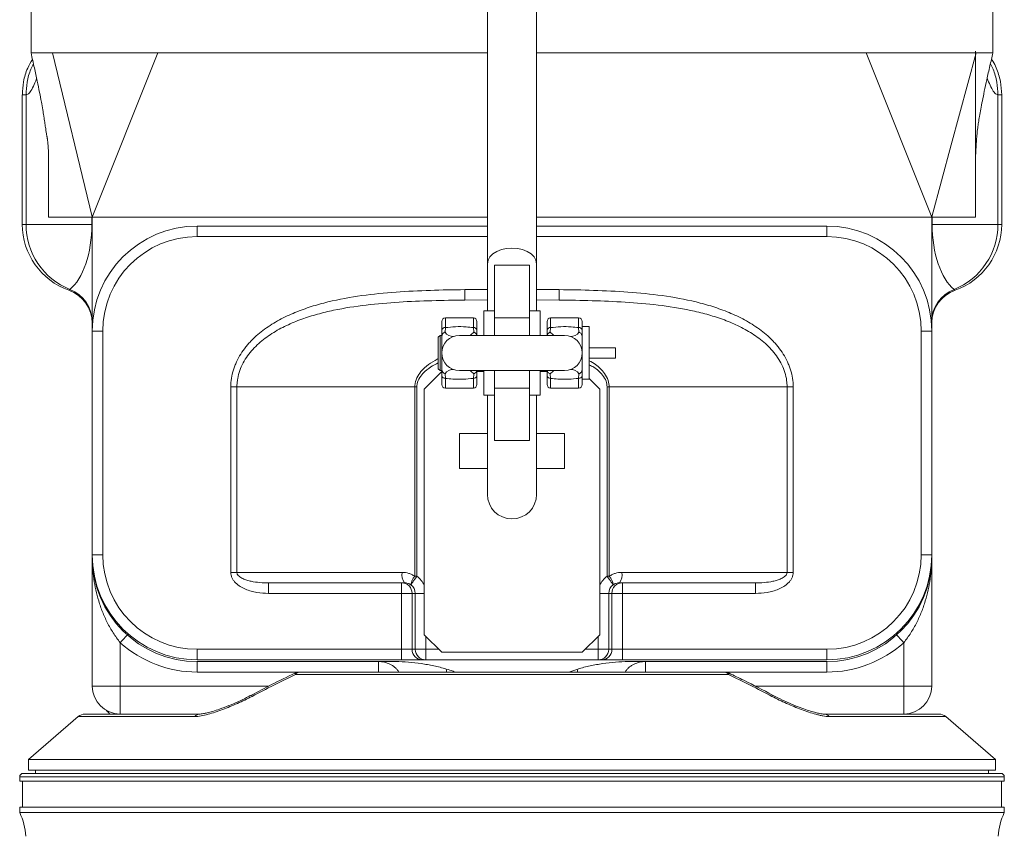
# Model space of a CAD drawing. Header units: millimetres. Extents: x 783 to 2230, y 1359 to 2850.
# Tile 3 of 12: x 1365 to 1648, y 1607 to 1841. Entities that reach past the tile are written whole.
import ezdxf

# ---------------------------------------------------------------- set-up
doc = ezdxf.new("R2010")
doc.units = ezdxf.units.MM

msp = doc.modelspace()

# ---------------------------------------------------------------- linework, layer by layer
at = {"color": 7, "linetype": 'Continuous', "lineweight": 15}
for p, q in [((1499.32, 2195.98), (1499.32, 1771.03)), ((1513.4, 1771.03), (1513.4, 2195.98)), ((1368.45, 1861.59), (1368.45, 1831.5)), ((1644.27, 1831.5), (1644.27, 1861.59)), ((1374.64, 1831.5), (1385.97, 1784.49)), ((1404.78, 1831.5), (1386, 1784.36)), ((1607.94, 1831.5), (1626.72, 1784.36)), ((1365.94, 1819.46), (1365.94, 1782.35)), ((1367.02, 1819.46), (1367.02, 1782.35)), ((1645.7, 1819.46), (1645.7, 1782.35)), ((1646.78, 1782.35), (1646.78, 1819.46)), ((1373.45, 1784.36), (1373.45, 1799.38)), ((1365.94, 1782.35), (1367.02, 1782.35)), ((1367.02, 1782.35), (1385.87, 1782.35)), ((1373.45, 1784.36), (1385.87, 1784.36)), ((1385.87, 1782.35), (1385.87, 1784.36)), ((1386, 1782.35), (1385.87, 1782.35)), ((1386, 1784.36), (1399.52, 1784.36)), ((1386, 1784.36), (1386, 1751.76)), ((1433.89, 1784.36), (1399.52, 1784.36)), ((1416.09, 1781.85), (1416.09, 1778.84)), ((1416.09, 1781.85), (1499.32, 1781.85)), ((1433.89, 1784.36), (1499.32, 1784.36)), ((1513.4, 1784.36), (1578.84, 1784.36)), ((1513.4, 1781.85), (1596.63, 1781.85)), ((1578.84, 1784.36), (1613.21, 1784.36)), ((1596.63, 1778.84), (1596.63, 1781.85)), ((1626.72, 1784.36), (1613.21, 1784.36)), ((1626.72, 1751.76), (1626.72, 1784.36)), ((1626.72, 1782.35), (1626.85, 1782.35)), ((1626.85, 1784.36), (1626.85, 1782.35)), ((1626.85, 1784.36), (1629.19, 1784.36)), ((1626.85, 1782.35), (1645.7, 1782.35)), ((1629.19, 1784.36), (1639.26, 1784.36)), ((1645.7, 1782.35), (1646.78, 1782.35)), ((1499.32, 1778.84), (1416.09, 1778.84)), ((1596.63, 1778.84), (1513.4, 1778.84)), ((1499.32, 1771.03), (1499.32, 1757.54)), ((1501.33, 1770.62), (1511.39, 1770.62)), ((1501.33, 1755.53), (1501.33, 1770.62)), ((1511.39, 1755.53), (1511.39, 1770.62)), ((1513.4, 1757.54), (1513.4, 1771.03)), ((1379.32, 1763.44), (1379.59, 1763.68)), ((1379.32, 1763.44), (1379.32, 1763.44)), ((1492.83, 1763.63), (1499.32, 1763.67)), ((1513.4, 1763.67), (1519.89, 1763.63)), ((1633.13, 1763.68), (1633.39, 1763.45)), ((1633.39, 1763.45), (1633.41, 1763.44)), ((1499.32, 1760.67), (1492.87, 1760.64)), ((1519.86, 1760.64), (1513.4, 1760.67)), ((1501.33, 1757.54), (1498.31, 1757.54)), ((1498.31, 1750.5), (1498.31, 1757.54)), ((1514.41, 1757.54), (1511.39, 1757.54)), ((1514.41, 1757.54), (1514.41, 1750.5)), ((1486.24, 1752.01), (1486.24, 1754.52)), ((1495.29, 1755.53), (1487.25, 1755.53)), ((1487.25, 1755.53), (1487.25, 1752.74)), ((1495.29, 1752.74), (1495.29, 1755.53)), ((1496.3, 1754.52), (1496.3, 1752.01)), ((1501.33, 1755.53), (1511.39, 1755.53)), ((1501.33, 1750.5), (1501.33, 1755.53)), ((1511.39, 1750.5), (1511.39, 1755.53)), ((1516.42, 1752.01), (1516.42, 1754.52)), ((1525.47, 1755.53), (1517.43, 1755.53)), ((1517.43, 1755.53), (1517.43, 1752.74)), ((1525.47, 1752.74), (1525.47, 1755.53)), ((1526.48, 1754.52), (1526.48, 1752.01)), ((1386, 1751.76), (1389.01, 1751.76)), ((1386, 1687.57), (1386, 1751.76)), ((1389.01, 1751.76), (1389.01, 1687.57)), ((1486.24, 1749.97), (1486.24, 1752.01)), ((1487.25, 1752.74), (1487.16, 1751.44)), ((1495.39, 1751.44), (1495.29, 1752.74)), ((1496.3, 1752.01), (1496.3, 1750.5)), ((1516.42, 1750.5), (1516.42, 1752.01)), ((1517.43, 1752.74), (1517.34, 1751.44)), ((1525.57, 1751.44), (1525.47, 1752.74)), ((1528.49, 1753.01), (1526.48, 1753.01)), ((1526.48, 1752.01), (1526.48, 1749.97)), ((1528.49, 1753.01), (1528.49, 1746.98)), ((1623.71, 1751.76), (1626.72, 1751.76)), ((1623.71, 1687.57), (1623.71, 1751.76)), ((1626.72, 1751.76), (1626.72, 1687.57)), ((1485.74, 1750.5), (1485.23, 1749.99)), ((1485.23, 1740.94), (1485.23, 1749.99)), ((1486.24, 1750.5), (1485.74, 1750.5)), ((1485.74, 1750.5), (1485.74, 1740.44)), ((1486.24, 1745.47), (1486.24, 1749.97)), ((1521.45, 1750.5), (1491.27, 1750.5)), ((1526.48, 1745.47), (1526.48, 1749.97)), ((1486.24, 1740.96), (1486.24, 1745.47)), ((1526.48, 1740.96), (1526.48, 1745.47)), ((1528.49, 1746.98), (1528.49, 1745.47)), ((1528.49, 1746.98), (1536.04, 1746.98)), ((1528.49, 1745.47), (1528.49, 1743.96)), ((1536.04, 1743.96), (1536.04, 1746.98)), ((1528.49, 1743.96), (1536.04, 1743.96)), ((1528.49, 1743.96), (1528.49, 1737.92)), ((1486.24, 1740.14), (1481.21, 1735.11)), ((1485.23, 1740.94), (1485.74, 1740.44)), ((1485.74, 1740.44), (1486.24, 1740.44)), ((1486.24, 1738.92), (1486.24, 1740.96)), ((1487.16, 1739.5), (1487.25, 1738.19)), ((1491.27, 1740.44), (1521.45, 1740.44)), ((1495.29, 1738.19), (1495.39, 1739.5)), ((1496.3, 1740.44), (1496.3, 1738.92)), ((1496.3, 1740.14), (1498.31, 1740.14)), ((1498.31, 1733.39), (1498.31, 1740.44)), ((1501.33, 1735.41), (1501.33, 1740.44)), ((1511.39, 1735.41), (1511.39, 1740.44)), ((1514.41, 1740.44), (1514.41, 1733.39)), ((1514.41, 1740.14), (1516.42, 1740.14)), ((1516.42, 1738.92), (1516.42, 1740.44)), ((1517.34, 1739.5), (1517.43, 1738.19)), ((1525.47, 1738.19), (1525.57, 1739.5)), ((1526.48, 1740.96), (1526.48, 1738.92)), ((1486.24, 1736.41), (1486.24, 1738.92)), ((1487.25, 1738.19), (1487.25, 1735.41)), ((1495.29, 1735.41), (1495.29, 1738.19)), ((1496.3, 1738.92), (1496.3, 1736.41)), ((1516.42, 1736.41), (1516.42, 1738.92)), ((1517.43, 1738.19), (1517.43, 1735.41)), ((1525.47, 1735.41), (1525.47, 1738.19)), ((1526.48, 1738.92), (1526.48, 1736.41)), ((1526.48, 1737.92), (1528.49, 1737.92)), ((1531.51, 1735.11), (1528.49, 1738.13)), ((1427.49, 1735.71), (1425.73, 1735.71)), ((1425.73, 1682.55), (1425.73, 1735.71)), ((1478.47, 1735.71), (1427.49, 1735.71)), ((1427.49, 1735.71), (1427.49, 1682.55)), ((1479.09, 1735.71), (1478.47, 1735.71)), ((1478.47, 1681.44), (1478.47, 1735.71)), ((1479.09, 1735.71), (1479.09, 1681.44)), ((1481.21, 1664.69), (1481.21, 1735.11)), ((1487.25, 1735.41), (1495.29, 1735.41)), ((1501.33, 1735.41), (1511.39, 1735.41)), ((1501.33, 1720.32), (1501.33, 1735.41)), ((1511.39, 1720.32), (1511.39, 1735.41)), ((1517.43, 1735.41), (1525.47, 1735.41)), ((1531.51, 1735.11), (1531.51, 1664.69)), ((1534.25, 1735.71), (1533.63, 1735.71)), ((1533.63, 1681.44), (1533.63, 1735.71)), ((1585.24, 1735.71), (1534.25, 1735.71)), ((1534.25, 1735.71), (1534.25, 1681.44)), ((1585.24, 1682.55), (1585.24, 1735.71)), ((1585.24, 1735.71), (1586.99, 1735.71)), ((1586.99, 1735.71), (1586.99, 1682.55)), ((1498.31, 1733.39), (1501.33, 1733.39)), ((1499.32, 1733.39), (1499.32, 1704.93)), ((1511.39, 1733.39), (1514.41, 1733.39)), ((1513.4, 1704.93), (1513.4, 1733.39)), ((1491.27, 1712.35), (1491.27, 1722.41)), ((1491.27, 1722.41), (1499.32, 1722.41)), ((1513.4, 1722.41), (1521.45, 1722.41)), ((1521.45, 1722.41), (1521.45, 1712.35)), ((1501.33, 1720.32), (1511.39, 1720.32)), ((1499.32, 1712.35), (1491.27, 1712.35)), ((1521.45, 1712.35), (1513.4, 1712.35)), ((1386, 1687.57), (1389.01, 1687.57)), ((1386, 1687.57), (1386, 1687.06)), ((1386, 1649.95), (1386, 1687.06)), ((1623.71, 1687.57), (1626.72, 1687.57)), ((1626.72, 1687.06), (1626.72, 1687.57)), ((1626.72, 1687.06), (1626.72, 1649.95)), ((1425.73, 1682.55), (1427.49, 1682.55)), ((1427.49, 1682.55), (1474.87, 1682.55)), ((1479.09, 1681.44), (1478.47, 1681.44)), ((1534.25, 1681.44), (1533.63, 1681.44)), ((1537.86, 1682.55), (1585.24, 1682.55)), ((1585.24, 1682.55), (1586.99, 1682.55)), ((1475.57, 1679.54), (1436.57, 1679.54)), ((1436.57, 1679.54), (1436.57, 1676.53)), ((1474.71, 1679.54), (1474.71, 1676.53)), ((1576.16, 1679.54), (1537.16, 1679.54)), ((1538.01, 1676.53), (1538.01, 1679.54)), ((1576.16, 1676.53), (1576.16, 1679.54)), ((1474.71, 1676.53), (1436.57, 1676.53)), ((1477.72, 1676.53), (1474.71, 1676.53)), ((1474.71, 1660.49), (1474.71, 1676.53)), ((1478.63, 1676.53), (1477.72, 1676.53)), ((1477.72, 1676.53), (1477.72, 1660.49)), ((1478.63, 1660.49), (1478.63, 1676.53)), ((1481.21, 1676.53), (1478.63, 1676.53)), ((1534.09, 1676.53), (1531.51, 1676.53)), ((1534.09, 1676.53), (1534.09, 1660.49)), ((1535, 1676.53), (1534.09, 1676.53)), ((1535, 1660.49), (1535, 1676.53)), ((1538.01, 1676.53), (1535, 1676.53)), ((1576.16, 1676.53), (1538.01, 1676.53)), ((1538.01, 1676.53), (1538.01, 1660.49)), ((1481.21, 1664.69), (1486.24, 1659.66)), ((1481.63, 1664.26), (1481.63, 1660.49)), ((1526.48, 1659.66), (1531.51, 1664.69)), ((1531.09, 1660.49), (1531.09, 1664.26)), ((1394.03, 1662.39), (1394.03, 1649.95)), ((1416.09, 1660.49), (1474.71, 1660.49)), ((1416.09, 1657.48), (1416.09, 1660.49)), ((1477.72, 1660.49), (1474.71, 1660.49)), ((1474.71, 1657.48), (1474.71, 1660.49)), ((1477.72, 1660.49), (1478.63, 1660.49)), ((1481.63, 1660.49), (1478.63, 1660.49)), ((1481.63, 1660.49), (1485.41, 1660.49)), ((1481.63, 1657.48), (1481.63, 1660.49)), ((1527.31, 1660.49), (1531.09, 1660.49)), ((1534.09, 1660.49), (1531.09, 1660.49)), ((1531.09, 1660.49), (1531.09, 1657.48)), ((1534.09, 1660.49), (1535, 1660.49)), ((1538.01, 1660.49), (1535, 1660.49)), ((1538.01, 1660.49), (1538.01, 1657.48)), ((1538.01, 1660.49), (1596.63, 1660.49)), ((1596.63, 1660.49), (1596.63, 1657.48)), ((1618.7, 1649.95), (1618.7, 1662.39)), ((1474.71, 1657.48), (1416.09, 1657.48)), ((1474.71, 1657.48), (1480.72, 1657.48)), ((1481.63, 1657.48), (1480.72, 1657.48)), ((1531.09, 1657.48), (1481.63, 1657.48)), ((1526.48, 1659.66), (1486.24, 1659.66)), ((1532, 1657.48), (1531.09, 1657.48)), ((1532, 1657.48), (1538.01, 1657.48)), ((1596.63, 1657.48), (1538.01, 1657.48)), ((1416.09, 1656.97), (1473.01, 1656.97)), ((1416.09, 1656.97), (1416.09, 1653.97)), ((1468.12, 1653.97), (1468.12, 1656.97)), ((1522.67, 1653.97), (1525.21, 1654.84)), ((1539.72, 1656.97), (1596.63, 1656.97)), ((1544.61, 1656.97), (1544.61, 1653.97)), ((1596.63, 1656.97), (1596.63, 1653.97)), ((1445.41, 1653.97), (1416.09, 1653.97)), ((1568.42, 1653.23), (1444.3, 1653.23)), ((1445.41, 1653.97), (1567.31, 1653.97)), ((1596.63, 1653.97), (1567.31, 1653.97)), ((1386, 1649.95), (1394.03, 1649.95)), ((1394.03, 1641.93), (1394.03, 1649.95)), ((1394.03, 1649.95), (1436.6, 1649.95)), ((1576.07, 1649.95), (1618.7, 1649.95)), ((1626.72, 1649.95), (1618.7, 1649.95)), ((1618.7, 1641.93), (1618.7, 1649.95)), ((1381.98, 1641.2), (1367.75, 1628.89)), ((1415.43, 1641.2), (1381.98, 1641.2)), ((1383.95, 1641.93), (1394.03, 1641.93)), ((1409.79, 1641.93), (1394.03, 1641.93)), ((1409.79, 1641.93), (1416.86, 1641.93)), ((1595.86, 1641.93), (1602.93, 1641.93)), ((1630.74, 1641.2), (1597.3, 1641.2)), ((1618.7, 1641.93), (1602.93, 1641.93)), ((1618.7, 1641.93), (1628.77, 1641.93)), ((1644.98, 1628.89), (1630.74, 1641.2)), ((1367.75, 1628.89), (1367.75, 1625.88)), ((1644.98, 1628.89), (1367.75, 1628.89)), ((1644.98, 1625.88), (1644.98, 1628.89)), ((1365.19, 1623.93), (1365.19, 1622.72)), ((1647.53, 1623.93), (1365.19, 1623.93)), ((1646.53, 1624.93), (1366.19, 1624.93)), ((1644.98, 1625.88), (1367.75, 1625.88)), ((1369.75, 1625.88), (1369.75, 1624.93)), ((1642.97, 1624.93), (1642.97, 1625.88)), ((1647.53, 1622.72), (1647.53, 1623.93)), ((1647.53, 1622.72), (1365.19, 1622.72)), ((1365.99, 1622.72), (1365.99, 1615.2)), ((1646.73, 1615.2), (1646.73, 1622.72)), ((1365.19, 1615.2), (1365.19, 1613.7)), ((1647.53, 1615.2), (1365.19, 1615.2)), ((1647.53, 1613.7), (1647.53, 1615.2)), ((1647.53, 1613.7), (1365.19, 1613.7))]:
    msp.add_line(p, q, dxfattribs=at)
at = {"color": 7, "linetype": 'Continuous', "lineweight": 15, "flags": 128}
for points in [[(1639.42, 1831.5), (1632.33, 1805.17), (1626.75, 1784.48)], [(1639.27, 1832.03), (1639.27, 1831.5), (1639.27, 1819.13), (1639.27, 1806.77), (1639.27, 1800.86)], [(1639.27, 1799.64), (1639.26, 1784.42), (1639.26, 1784.36)], [(1506.36, 1775.56), (1504.79, 1775.45), (1503.31, 1775.11), (1501.97, 1774.57), (1500.86, 1773.86), (1500.02, 1773), (1499.5, 1772.04), (1499.32, 1771.03)], [(1513.4, 1771.03), (1513.23, 1772.04), (1512.71, 1773), (1511.87, 1773.86), (1510.75, 1774.57), (1509.42, 1775.11), (1507.93, 1775.45), (1506.36, 1775.56)], [(1492.87, 1760.64), (1492.87, 1760.75), (1492.86, 1760.96), (1492.86, 1761.25), (1492.85, 1761.62), (1492.85, 1762.06), (1492.84, 1762.56), (1492.84, 1763.09), (1492.83, 1763.63)], [(1519.86, 1760.64), (1519.86, 1760.75), (1519.86, 1760.96), (1519.86, 1761.25), (1519.87, 1761.62), (1519.87, 1762.06), (1519.88, 1762.56), (1519.89, 1763.09), (1519.89, 1763.63)], [(1479.09, 1681.44), (1478.76, 1680.97), (1478.44, 1680.52), (1478.14, 1680.1), (1477.88, 1679.73), (1477.66, 1679.43), (1477.5, 1679.2), (1477.4, 1679.05), (1477.35, 1678.99)], [(1535.37, 1678.99), (1535.33, 1679.05), (1535.22, 1679.2), (1535.06, 1679.43), (1534.84, 1679.73), (1534.58, 1680.1), (1534.29, 1680.52), (1533.97, 1680.97), (1533.63, 1681.44)], [(1396.03, 1664.64), (1395.99, 1664.59), (1395.88, 1664.47), (1395.69, 1664.26), (1395.44, 1663.98), (1395.14, 1663.64), (1394.79, 1663.25), (1394.42, 1662.83), (1394.03, 1662.39)], [(1616.69, 1664.64), (1616.73, 1664.59), (1616.84, 1664.47), (1617.03, 1664.26), (1617.28, 1663.98), (1617.58, 1663.64), (1617.93, 1663.25), (1618.31, 1662.83), (1618.7, 1662.39)]]:
    msp.add_lwpolyline(points, dxfattribs=at)
at = {"color": 7, "linetype": 'Continuous', "lineweight": 15}
for centre, radius, start, end in [((1386, 1782.35), 20.06, 180, 250.5288), ((1387.08, 1782.28), 20.06, 179.8151, 248.0658), ((1416.09, 1751.76), 30.09, 90, 180), ((1596.63, 1751.76), 30.09, 0, 90), ((1625.64, 1782.28), 20.06, 291.9342, 0.1849), ((1626.72, 1782.35), 20.06, 289.4712, 0), ((1416.09, 1751.76), 27.08, 90, 180), ((1596.63, 1751.76), 27.08, 0, 90), ((1375.97, 1753.98), 10.03, 0.0037, 70.4713), ((1375.99, 1754.34), 10.01, 0.03, 68.9208), ((1636.73, 1754.34), 10.01, 111.0792, 179.9701), ((1636.75, 1753.98), 10.03, 109.4989, 178.9138), ((1487.25, 1754.52), 1.01, 90, 180), ((1495.29, 1754.52), 1.01, 0, 90), ((1517.43, 1754.52), 1.01, 90, 180), ((1525.47, 1754.52), 1.01, 0, 90), ((1487.13, 1751.85), 0.901, 82.3434, 169.379), ((1489.39, 1752.84), 2.64, 212.1324, 274.4772), ((1491.37, 1754.97), 5.35, 303.312, 318.6728), ((1495.41, 1751.85), 0.901, 10.6209, 97.6567), ((1517.31, 1751.85), 0.901, 82.3433, 169.3791), ((1521.36, 1754.97), 5.35, 221.3272, 236.688), ((1523.33, 1752.84), 2.64, 265.5228, 327.8676), ((1525.6, 1751.85), 0.901, 10.6209, 97.6567), ((1491.27, 1745.47), 5.03, 90, 180), ((1521.45, 1745.47), 5.03, 0, 90), ((1491.27, 1745.47), 5.03, 180, 270), ((1521.45, 1745.47), 5.03, 270, 0), ((1489.39, 1738.1), 2.64, 85.5214, 147.8689), ((1491.36, 1735.96), 5.35, 41.3285, 56.6857), ((1521.36, 1735.96), 5.35, 123.3143, 138.6715), ((1523.33, 1738.1), 2.64, 32.1311, 94.4786), ((1487.13, 1739.09), 0.901, 190.6211, 277.6576), ((1495.41, 1739.09), 0.901, 262.3423, 349.379), ((1517.31, 1739.09), 0.901, 190.621, 277.6577), ((1525.6, 1739.09), 0.901, 262.3423, 349.379), ((1487.25, 1736.41), 1.01, 180, 270), ((1495.29, 1736.41), 1.01, 270, 0), ((1517.43, 1736.41), 1.01, 180, 270), ((1525.47, 1736.41), 1.01, 270, 0), ((1506.36, 1704.93), 7.04, 180, 270), ((1506.36, 1704.93), 7.04, 270, 0), ((1416.09, 1687.57), 30.09, 180, 270), ((1416.09, 1687.06), 30.09, 180, 270), ((1416.09, 1687.57), 27.08, 180, 270), ((1596.63, 1687.57), 27.08, 270, 0), ((1596.63, 1687.57), 30.09, 270, 0), ((1596.63, 1687.06), 30.09, 270, 0), ((1478.63, 1681.84), 3.83, 169.2812, 216.9067), ((1481.78, 1678.46), 4.45, 137.9237, 173.1756), ((1530.95, 1678.46), 4.45, 6.8245, 42.0764), ((1534.1, 1681.84), 3.83, 323.0933, 10.7187), ((1474.71, 1676.54), 3.01, 359.9606, 89.9607), ((1538.01, 1676.54), 3.01, 90.0392, 180.0395), ((1416.09, 1687.06), 33.1, 228.1897, 270), ((1480.73, 1660.48), 3.01, 179.9609, 269.9607), ((1481.64, 1660.48), 3.01, 179.9609, 269.9607), ((1531.09, 1660.48), 3.01, 270.0393, 0.0391), ((1532, 1660.48), 3.01, 270.0393, 0.0391), ((1596.63, 1687.06), 33.1, 270, 311.8103), ((1471.43, 1652.51), 16.25, 5.1372, 8.2561), ((1541.29, 1652.51), 16.25, 171.7439, 174.8628), ((1445.41, 1650.96), 3.01, 90, 115.3536), ((1446.11, 1654.24), 2.07, 195.7895, 209.0935), ((1445.53, 1652.58), 1.39, 94.9861, 152.0763), ((1567.31, 1650.96), 3.01, 64.6464, 90), ((1567.19, 1652.58), 1.39, 27.9238, 85.014), ((1566.62, 1654.24), 2.06, 330.8947, 344.227), ((1394.03, 1649.95), 8.02, 180, 270), ((1618.7, 1649.95), 8.02, 270, 0), ((1432.9, 1647.72), 1.28, 195.3045, 213.9663), ((1579.84, 1647.71), 1.26, 325.9069, 344.8447), ((1383.95, 1638.92), 3.01, 90, 130.8417), ((1416.93, 1640.03), 1.9, 91.8984, 142.0748), ((1595.8, 1640.03), 1.9, 37.9252, 88.1016), ((1628.77, 1638.92), 3.01, 49.1583, 90), ((1366.19, 1623.93), 1, 90, 180), ((1646.53, 1623.93), 1, 0, 90), ((1348.92, 1605.87), 18.05, 3.1848, 25.6793), ((1663.8, 1605.87), 18.05, 154.3207, 176.8152)]:
    msp.add_arc(centre, radius, start, end, dxfattribs=at)
for centre, major_axis, ratio, start_param, end_param in [((1375.97, 1782.35), (0, 20.06), 0.493647, 3.515769, 4.712389), ((1636.75, 1782.35), (0, 20.06), 0.493647, 1.570796, 2.767416), ((1475.61, 1676.53), (6.03, 0), 0.99863, 0.37698, 0.954699), ((1537.12, 1676.53), (6.03, 0), 0.99863, 2.186894, 2.764613), ((1475.61, 1676.53), (3.02, 0), 0.995902, 0, 0.954699), ((1537.12, 1676.53), (3.02, 0), 0.995902, 2.186894, 3.141593)]:
    msp.add_ellipse(centre, major_axis=major_axis, ratio=ratio, start_param=start_param, end_param=end_param, dxfattribs=at)
for points, knots in [([(1368.86, 1829.66), (1368.37, 1828.83), (1367.18, 1826.82), (1366.18, 1823.32), (1366.02, 1820.72), (1365.95, 1819.46)], [0, 0, 0, 0, 0.265977, 0.643252, 1, 1, 1, 1]), ([(1368.45, 1831.5), (1368.77, 1830.07), (1369.38, 1827.37), (1370.19, 1823.6), (1370.86, 1820.34), (1371.38, 1817.59), (1371.78, 1815.35), (1372.05, 1813.7), (1372.24, 1812.54), (1372.4, 1811.48), (1372.55, 1810.47), (1372.68, 1809.51), (1372.77, 1808.91), (1372.86, 1808.39), (1372.92, 1808.01), (1372.98, 1807.73), (1373.03, 1807.44), (1373.06, 1807.22), (1373.1, 1807), (1373.15, 1806.69), (1373.2, 1806.27), (1373.26, 1805.81), (1373.33, 1805.08), (1373.39, 1804.17), (1373.43, 1803.06), (1373.45, 1801.86), (1373.45, 1800.61), (1373.45, 1799.8), (1373.45, 1799.38)], [0, 0, 0, 0, 0.105391, 0.198607, 0.279407, 0.347616, 0.403131, 0.445903, 0.469855, 0.489734, 0.520499, 0.532379, 0.542984, 0.553554, 0.565341, 0.57667, 0.581316, 0.585503, 0.589483, 0.59355, 0.602938, 0.615217, 0.63107, 0.674523, 0.73426, 0.810213, 0.901875, 1, 1, 1, 1]), ([(1374.64, 1831.5), (1373.92, 1831.5), (1372.5, 1831.5), (1370.65, 1831.5), (1369.23, 1831.5), (1368.47, 1831.5), (1368.53, 1831.5), (1368.55, 1831.5)], [0, 0, 0, 0, 0.186164, 0.372328, 0.630476, 0.888624, 1, 1, 1, 1]), ([(1499.32, 1831.5), (1498.14, 1831.5), (1493.44, 1831.5), (1485.27, 1831.5), (1474.87, 1831.5), (1464.67, 1831.5), (1454.71, 1831.5), (1445.05, 1831.5), (1435.75, 1831.5), (1426.87, 1831.5), (1418.75, 1831.5), (1411.34, 1831.5), (1406.97, 1831.5), (1404.78, 1831.5)], [0, 0, 0, 0, 0.0329434, 0.1316784, 0.2304134, 0.3291484, 0.4278834, 0.5266184, 0.6253534, 0.7240883, 0.8228233, 0.9114117, 1, 1, 1, 1]), ([(1607.94, 1831.5), (1605.76, 1831.5), (1601.39, 1831.5), (1593.98, 1831.5), (1585.86, 1831.5), (1576.97, 1831.5), (1567.68, 1831.5), (1558.02, 1831.5), (1548.06, 1831.5), (1537.85, 1831.5), (1527.46, 1831.5), (1519.28, 1831.5), (1514.58, 1831.5), (1513.4, 1831.5)], [0, 0, 0, 0, 0.0885883, 0.1771766, 0.2759116, 0.3746466, 0.4733816, 0.5721166, 0.6708516, 0.7695866, 0.8683216, 0.9670566, 1, 1, 1, 1]), ([(1639.27, 1799.64), (1639.28, 1800.45), (1639.3, 1802.04), (1639.41, 1804.3), (1639.55, 1806.36), (1639.69, 1808.12), (1639.86, 1809.71), (1640.12, 1811.53), (1640.42, 1813.32), (1640.8, 1815.42), (1641.26, 1817.85), (1641.85, 1820.75), (1642.56, 1824.07), (1643.37, 1827.72), (1643.98, 1830.24), (1644.27, 1831.47)], [0, 0, 0, 0, 0.1288519, 0.2504013, 0.3533568, 0.4368897, 0.5063226, 0.5501104, 0.5955639, 0.6435991, 0.6950248, 0.7532589, 0.826524, 0.915298, 1, 1, 1, 1]), ([(1644.17, 1831.5), (1644.19, 1831.5), (1644.26, 1831.5), (1643.49, 1831.5), (1641.97, 1831.5), (1640.27, 1831.5), (1639.42, 1831.5)], [0, 0, 0, 0, 0.137909, 0.42616, 0.714412, 1, 1, 1, 1]), ([(1646.78, 1819.46), (1646.7, 1820.76), (1646.56, 1823.42), (1645.51, 1826.64), (1644.53, 1828.77), (1644.01, 1829.58), (1643.87, 1829.79)], [0, 0, 0, 0, 0.357341, 0.734189, 0.928811, 1, 1, 1, 1]), ([(1367.02, 1819.46), (1367.1, 1820.68), (1367.24, 1823.19), (1368.02, 1826.21), (1368.9, 1827.83), (1369.16, 1828.31)], [0, 0, 0, 0, 0.398522, 0.820916, 1, 1, 1, 1]), ([(1645.7, 1819.46), (1645.63, 1820.68), (1645.48, 1823.19), (1644.69, 1826.23), (1643.81, 1827.86), (1643.53, 1828.36)], [0, 0, 0, 0, 0.396112, 0.815951, 1, 1, 1, 1]), ([(1370.08, 1824.1), (1369.99, 1823.89), (1369.59, 1822.96), (1368.89, 1821.44), (1367.97, 1819.83), (1367.34, 1819.58), (1367.02, 1819.46)], [0, 0, 0, 0, 0.091409, 0.401856, 0.704754, 1, 1, 1, 1]), ([(1645.7, 1819.46), (1645.4, 1819.57), (1644.8, 1819.8), (1643.92, 1821.28), (1643.19, 1822.84), (1642.75, 1823.87), (1642.6, 1824.22)], [0, 0, 0, 0, 0.277219, 0.561187, 0.852174, 1, 1, 1, 1]), ([(1367.02, 1819.46), (1366.59, 1819.46), (1365.95, 1819.46), (1366.04, 1819.46), (1366.07, 1819.46)], [0, 0, 0, 0, 0.677719, 1, 1, 1, 1]), ([(1646.66, 1819.46), (1646.69, 1819.46), (1646.78, 1819.46), (1646.13, 1819.46), (1645.7, 1819.46)], [0, 0, 0, 0, 0.322281, 1, 1, 1, 1]), ([(1425.73, 1735.71), (1425.73, 1737.39), (1425.99, 1739.03), (1426.6, 1741.01), (1426.73, 1741.41), (1427.04, 1742.19), (1427.2, 1742.58), (1427.73, 1743.71), (1428.13, 1744.44), (1429.01, 1745.85), (1429.49, 1746.52), (1430.27, 1747.51), (1430.54, 1747.83), (1431.1, 1748.45), (1431.38, 1748.76), (1432.83, 1750.24), (1434.09, 1751.31), (1436.1, 1752.78), (1436.79, 1753.24), (1438.21, 1754.13), (1438.93, 1754.55), (1441.12, 1755.74), (1442.61, 1756.44), (1445.66, 1757.7), (1447.21, 1758.25), (1449.57, 1759), (1450.37, 1759.24), (1451.97, 1759.68), (1452.77, 1759.89), (1456.8, 1760.87), (1460.05, 1761.45), (1466.56, 1762.35), (1469.83, 1762.67), (1476.38, 1763.15), (1479.66, 1763.31), (1486.24, 1763.53), (1489.53, 1763.59), (1492.83, 1763.63)], [0, 0, 0, 0, 0.0625, 0.0625, 0.078125, 0.078125, 0.09375, 0.09375, 0.125, 0.125, 0.15625, 0.15625, 0.171875, 0.171875, 0.1875, 0.1875, 0.25, 0.25, 0.28125, 0.28125, 0.3125, 0.3125, 0.375, 0.375, 0.4375, 0.4375, 0.46875, 0.46875, 0.5, 0.5, 0.625, 0.625, 0.75, 0.75, 0.875, 0.875, 1, 1, 1, 1]), ([(1519.89, 1763.63), (1523.19, 1763.59), (1526.48, 1763.53), (1533.06, 1763.31), (1536.34, 1763.15), (1542.9, 1762.67), (1546.16, 1762.35), (1552.68, 1761.45), (1555.92, 1760.87), (1559.95, 1759.89), (1560.76, 1759.68), (1562.36, 1759.24), (1563.15, 1759), (1565.51, 1758.25), (1567.07, 1757.7), (1570.11, 1756.44), (1571.61, 1755.74), (1573.79, 1754.55), (1574.52, 1754.13), (1575.93, 1753.24), (1576.62, 1752.78), (1578.63, 1751.31), (1579.89, 1750.24), (1581.34, 1748.76), (1581.63, 1748.45), (1582.18, 1747.83), (1582.45, 1747.51), (1583.23, 1746.52), (1583.71, 1745.85), (1584.6, 1744.44), (1584.99, 1743.71), (1585.52, 1742.58), (1585.69, 1742.19), (1585.99, 1741.41), (1586.12, 1741.01), (1586.73, 1739.03), (1586.99, 1737.39), (1586.99, 1735.71)], [0, 0, 0, 0, 0.125, 0.125, 0.25, 0.25, 0.375, 0.375, 0.5, 0.5, 0.53125, 0.53125, 0.5625, 0.5625, 0.625, 0.625, 0.6875, 0.6875, 0.71875, 0.71875, 0.75, 0.75, 0.8125, 0.8125, 0.828125, 0.828125, 0.84375, 0.84375, 0.875, 0.875, 0.90625, 0.90625, 0.921875, 0.921875, 0.9375, 0.9375, 1, 1, 1, 1]), ([(1492.87, 1760.64), (1489.71, 1760.61), (1486.56, 1760.55), (1480.25, 1760.37), (1477.11, 1760.24), (1470.82, 1759.84), (1467.69, 1759.58), (1461.44, 1758.83), (1458.32, 1758.35), (1453.67, 1757.37), (1452.12, 1757), (1449.06, 1756.15), (1447.56, 1755.68), (1444.59, 1754.61), (1443.13, 1754.01), (1440.98, 1752.99), (1440.27, 1752.64), (1438.88, 1751.87), (1438.19, 1751.46), (1436.18, 1750.18), (1434.91, 1749.23), (1433.14, 1747.64), (1432.57, 1747.09), (1431.49, 1745.9), (1430.99, 1745.28), (1430.06, 1743.99), (1429.64, 1743.31), (1428.89, 1741.9), (1428.57, 1741.16), (1428.04, 1739.66), (1427.83, 1738.89), (1427.63, 1737.71), (1427.57, 1737.32), (1427.5, 1736.52), (1427.49, 1736.11), (1427.49, 1735.71)], [0, 0, 0, 0, 0.125, 0.125, 0.25, 0.25, 0.375, 0.375, 0.5, 0.5, 0.5625, 0.5625, 0.625, 0.625, 0.6875, 0.6875, 0.71875, 0.71875, 0.75, 0.75, 0.8125, 0.8125, 0.84375, 0.84375, 0.875, 0.875, 0.90625, 0.90625, 0.9375, 0.9375, 0.96875, 0.96875, 0.984375, 0.984375, 1, 1, 1, 1]), ([(1585.24, 1735.71), (1585.24, 1736.11), (1585.22, 1736.51), (1585.15, 1737.31), (1585.1, 1737.71), (1584.89, 1738.89), (1584.69, 1739.66), (1584.16, 1741.17), (1583.83, 1741.9), (1583.08, 1743.31), (1582.66, 1743.98), (1581.74, 1745.27), (1581.24, 1745.89), (1580.16, 1747.07), (1579.6, 1747.63), (1577.83, 1749.22), (1576.57, 1750.16), (1574.56, 1751.45), (1573.88, 1751.85), (1572.48, 1752.62), (1571.78, 1752.98), (1569.64, 1754), (1568.18, 1754.59), (1565.22, 1755.66), (1563.72, 1756.14), (1560.67, 1756.98), (1559.12, 1757.35), (1554.48, 1758.33), (1551.36, 1758.82), (1545.1, 1759.57), (1541.96, 1759.84), (1535.66, 1760.23), (1532.5, 1760.37), (1526.18, 1760.55), (1523.02, 1760.61), (1519.86, 1760.64)], [0, 0, 0, 0, 0.015625, 0.015625, 0.03125, 0.03125, 0.0625, 0.0625, 0.09375, 0.09375, 0.125, 0.125, 0.15625, 0.15625, 0.1875, 0.1875, 0.25, 0.25, 0.28125, 0.28125, 0.3125, 0.3125, 0.375, 0.375, 0.4375, 0.4375, 0.5, 0.5, 0.625, 0.625, 0.75, 0.75, 0.875, 0.875, 1, 1, 1, 1]), ([(1487.16, 1751.44), (1487.15, 1751.43), (1487.08, 1751.41), (1486.94, 1751.34), (1486.8, 1751.25), (1486.7, 1751.18), (1486.61, 1751.09), (1486.45, 1750.9), (1486.27, 1750.5), (1486.25, 1750.17), (1486.24, 1749.97)], [0, 0, 0, 0, 0.00619, 0.130735, 0.243167, 0.271179, 0.327236, 0.439697, 0.666482, 1, 1, 1, 1]), ([(1487.25, 1752.74), (1488.22, 1752.84), (1490.18, 1753.05), (1492.9, 1753.01), (1494.59, 1752.82), (1495.29, 1752.74)], [0, 0, 0, 0, 0.364172, 0.736236, 1, 1, 1, 1]), ([(1496.23, 1750.5), (1496.23, 1750.52), (1496.22, 1750.61), (1496.12, 1750.83), (1495.93, 1751.13), (1495.64, 1751.33), (1495.45, 1751.41), (1495.39, 1751.43), (1495.39, 1751.44)], [0, 0, 0, 0, 0.0553653, 0.2147527, 0.5301998, 0.8360379, 0.9912161, 1, 1, 1, 1]), ([(1517.34, 1751.44), (1517.33, 1751.43), (1517.26, 1751.41), (1517.12, 1751.34), (1516.98, 1751.25), (1516.88, 1751.18), (1516.79, 1751.09), (1516.63, 1750.9), (1516.51, 1750.68), (1516.49, 1750.52), (1516.49, 1750.5)], [0, 0, 0, 0, 0.008773, 0.18531, 0.344677, 0.384381, 0.46384, 0.623247, 0.944704, 1, 1, 1, 1]), ([(1517.43, 1752.74), (1518.4, 1752.84), (1520.36, 1753.05), (1523.08, 1753.01), (1524.77, 1752.82), (1525.47, 1752.74)], [0, 0, 0, 0, 0.364172, 0.736236, 1, 1, 1, 1]), ([(1526.48, 1749.97), (1526.47, 1750.17), (1526.46, 1750.44), (1526.31, 1750.83), (1526.11, 1751.13), (1525.82, 1751.33), (1525.63, 1751.41), (1525.57, 1751.43), (1525.57, 1751.44)], [0, 0, 0, 0, 0.3338126, 0.446218, 0.6686817, 0.8843685, 0.9938053, 1, 1, 1, 1]), ([(1478.47, 1735.71), (1478.47, 1735.85), (1478.49, 1736.74), (1478.96, 1738.34), (1480.34, 1740.4), (1482.36, 1742.24), (1484.16, 1743.27), (1485.12, 1743.81), (1485.22, 1743.85), (1485.23, 1743.86)], [0, 0, 0, 0, 0.037863, 0.241092, 0.437403, 0.7025, 0.968972, 0.996197, 1, 1, 1, 1]), ([(1485.23, 1742.64), (1484.5, 1742.28), (1482.9, 1741.47), (1480.97, 1739.9), (1479.58, 1738.05), (1479.11, 1736.62), (1479.09, 1735.83), (1479.09, 1735.71)], [0, 0, 0, 0, 0.253209, 0.552594, 0.756252, 0.961953, 1, 1, 1, 1]), ([(1528.49, 1743.24), (1529.12, 1742.89), (1530.28, 1742.24), (1531.74, 1740.98), (1533.04, 1739.52), (1534.05, 1737.74), (1534.19, 1736.34), (1534.25, 1735.71)], [0, 0, 0, 0, 0.217842, 0.398667, 0.579103, 0.809548, 1, 1, 1, 1]), ([(1533.63, 1735.71), (1533.57, 1736.27), (1533.43, 1737.52), (1532.12, 1739.55), (1530.38, 1741.11), (1528.94, 1741.85), (1528.49, 1742.08)], [0, 0, 0, 0, 0.194772, 0.435328, 0.823083, 1, 1, 1, 1]), ([(1486.24, 1740.96), (1486.25, 1740.76), (1486.27, 1740.5), (1486.41, 1740.1), (1486.61, 1739.81), (1486.9, 1739.61), (1487.09, 1739.52), (1487.15, 1739.5), (1487.16, 1739.5)], [0, 0, 0, 0, 0.3338051, 0.4462175, 0.6686811, 0.8843677, 0.9938044, 1, 1, 1, 1]), ([(1495.39, 1739.5), (1495.39, 1739.5), (1495.46, 1739.53), (1495.6, 1739.59), (1495.74, 1739.68), (1495.84, 1739.76), (1495.93, 1739.84), (1496.09, 1740.03), (1496.21, 1740.26), (1496.23, 1740.41), (1496.23, 1740.44)], [0, 0, 0, 0, 0.008773, 0.185308, 0.344679, 0.384377, 0.463835, 0.623241, 0.944704, 1, 1, 1, 1]), ([(1516.49, 1740.44), (1516.49, 1740.41), (1516.5, 1740.32), (1516.6, 1740.11), (1516.79, 1739.81), (1517.08, 1739.61), (1517.27, 1739.52), (1517.33, 1739.5), (1517.34, 1739.5)], [0, 0, 0, 0, 0.055365, 0.214761, 0.530205, 0.83604, 0.991216, 1, 1, 1, 1]), ([(1525.57, 1739.5), (1525.57, 1739.5), (1525.64, 1739.53), (1525.78, 1739.59), (1525.92, 1739.68), (1526.02, 1739.76), (1526.11, 1739.84), (1526.27, 1740.03), (1526.45, 1740.43), (1526.47, 1740.76), (1526.48, 1740.96)], [0, 0, 0, 0, 0.0061893, 0.1307354, 0.2431718, 0.2711779, 0.3272363, 0.4396962, 0.6664892, 1, 1, 1, 1]), ([(1495.29, 1738.19), (1494.32, 1738.09), (1492.36, 1737.88), (1489.64, 1737.92), (1487.95, 1738.11), (1487.25, 1738.19)], [0, 0, 0, 0, 0.364172, 0.736235, 1, 1, 1, 1]), ([(1525.47, 1738.19), (1524.5, 1738.09), (1522.54, 1737.88), (1519.82, 1737.92), (1518.13, 1738.11), (1517.43, 1738.19)], [0, 0, 0, 0, 0.364172, 0.736235, 1, 1, 1, 1]), ([(1394.03, 1662.39), (1393.29, 1663.3), (1392.62, 1664.24), (1391.69, 1665.69), (1391.39, 1666.18), (1390.83, 1667.18), (1390.56, 1667.68), (1389.8, 1669.19), (1389.34, 1670.2), (1388.73, 1671.74), (1388.54, 1672.26), (1388.18, 1673.3), (1388.01, 1673.83), (1387.21, 1676.45), (1386.76, 1678.55), (1386.3, 1681.73), (1386.19, 1682.79), (1386.04, 1684.92), (1386, 1686), (1386, 1687.06)], [0, 0, 0, 0, 0.125, 0.125, 0.1875, 0.1875, 0.25, 0.25, 0.375, 0.375, 0.4375, 0.4375, 0.5, 0.5, 0.75, 0.75, 0.875, 0.875, 1, 1, 1, 1]), ([(1618.7, 1662.39), (1619.43, 1663.3), (1620.11, 1664.24), (1621.04, 1665.69), (1621.33, 1666.18), (1621.9, 1667.18), (1622.17, 1667.68), (1622.93, 1669.19), (1623.38, 1670.2), (1623.99, 1671.74), (1624.18, 1672.26), (1624.55, 1673.3), (1624.72, 1673.83), (1625.51, 1676.45), (1625.96, 1678.55), (1626.42, 1681.73), (1626.53, 1682.79), (1626.68, 1684.92), (1626.72, 1686), (1626.72, 1687.06)], [0, 0, 0, 0, 0.125, 0.125, 0.1875, 0.1875, 0.25, 0.25, 0.375, 0.375, 0.4375, 0.4375, 0.5, 0.5, 0.75, 0.75, 0.875, 0.875, 1, 1, 1, 1]), ([(1425.73, 1682.55), (1425.73, 1682.26), (1425.77, 1681.98), (1425.9, 1681.44), (1426, 1681.16), (1426.25, 1680.66), (1426.4, 1680.42), (1426.74, 1679.96), (1426.92, 1679.74), (1427.52, 1679.15), (1427.97, 1678.81), (1428.93, 1678.2), (1429.44, 1677.95), (1430.48, 1677.51), (1431.02, 1677.33), (1432.1, 1677.03), (1432.65, 1676.91), (1434.31, 1676.62), (1435.44, 1676.53), (1436.57, 1676.53)], [0, 0, 0, 0, 0.0625, 0.0625, 0.125, 0.125, 0.1875, 0.1875, 0.25, 0.25, 0.375, 0.375, 0.5, 0.5, 0.625, 0.625, 0.75, 0.75, 1, 1, 1, 1]), ([(1436.57, 1679.54), (1435.73, 1679.54), (1434.89, 1679.57), (1433.22, 1679.72), (1432.39, 1679.83), (1431.15, 1680.09), (1430.74, 1680.19), (1429.94, 1680.44), (1429.54, 1680.58), (1428.97, 1680.85), (1428.78, 1680.95), (1428.42, 1681.17), (1428.25, 1681.3), (1427.93, 1681.58), (1427.78, 1681.74), (1427.61, 1682.02), (1427.57, 1682.12), (1427.5, 1682.33), (1427.49, 1682.44), (1427.49, 1682.55)], [0, 0, 0, 0, 0.25, 0.25, 0.5, 0.5, 0.625, 0.625, 0.75, 0.75, 0.8125, 0.8125, 0.875, 0.875, 0.9375, 0.9375, 0.96875, 0.96875, 1, 1, 1, 1]), ([(1474.87, 1682.55), (1475.51, 1682.55), (1476.13, 1682.46), (1477.05, 1682.18), (1477.35, 1682.06), (1477.93, 1681.79), (1478.2, 1681.63), (1478.47, 1681.44)], [0, 0, 0, 0, 0.5, 0.5, 0.75, 0.75, 1, 1, 1, 1]), ([(1534.25, 1681.44), (1534.52, 1681.63), (1534.8, 1681.79), (1535.37, 1682.06), (1535.68, 1682.18), (1536.59, 1682.46), (1537.22, 1682.55), (1537.86, 1682.55)], [0, 0, 0, 0, 0.25, 0.25, 0.5, 0.5, 1, 1, 1, 1]), ([(1585.24, 1682.55), (1585.24, 1682.33), (1585.17, 1682.12), (1585, 1681.84), (1584.93, 1681.75), (1584.79, 1681.59), (1584.72, 1681.51), (1584.48, 1681.3), (1584.3, 1681.17), (1583.94, 1680.95), (1583.76, 1680.85), (1583.18, 1680.58), (1582.79, 1680.44), (1581.98, 1680.19), (1581.58, 1680.09), (1580.34, 1679.83), (1579.51, 1679.72), (1577.84, 1679.57), (1577, 1679.54), (1576.16, 1679.54)], [0, 0, 0, 0, 0.0625, 0.0625, 0.09375, 0.09375, 0.125, 0.125, 0.1875, 0.1875, 0.25, 0.25, 0.375, 0.375, 0.5, 0.5, 0.75, 0.75, 1, 1, 1, 1]), ([(1576.16, 1676.53), (1577.29, 1676.53), (1578.41, 1676.62), (1580.07, 1676.9), (1580.63, 1677.03), (1581.71, 1677.33), (1582.25, 1677.51), (1583.28, 1677.95), (1583.78, 1678.2), (1584.75, 1678.8), (1585.2, 1679.14), (1585.8, 1679.74), (1585.99, 1679.96), (1586.32, 1680.42), (1586.47, 1680.66), (1586.72, 1681.17), (1586.82, 1681.44), (1586.95, 1681.98), (1586.99, 1682.26), (1586.99, 1682.55)], [0, 0, 0, 0, 0.25, 0.25, 0.375, 0.375, 0.5, 0.5, 0.625, 0.625, 0.75, 0.75, 0.8125, 0.8125, 0.875, 0.875, 0.9375, 0.9375, 1, 1, 1, 1]), ([(1477.35, 1678.99), (1477.22, 1679.08), (1477.08, 1679.16), (1476.79, 1679.3), (1476.64, 1679.36), (1476.19, 1679.5), (1475.88, 1679.54), (1475.57, 1679.54)], [0, 0, 0, 0, 0.25, 0.25, 0.5, 0.5, 1, 1, 1, 1]), ([(1537.16, 1679.54), (1536.84, 1679.54), (1536.54, 1679.5), (1536.08, 1679.36), (1535.93, 1679.3), (1535.64, 1679.16), (1535.5, 1679.08), (1535.37, 1678.99)], [0, 0, 0, 0, 0.5, 0.5, 0.75, 0.75, 1, 1, 1, 1]), ([(1468.12, 1656.97), (1468.4, 1656.97), (1468.68, 1656.96), (1469.23, 1656.9), (1469.51, 1656.85), (1470.34, 1656.67), (1470.86, 1656.48), (1471.88, 1655.99), (1472.37, 1655.68), (1473.03, 1655.1), (1473.23, 1654.9), (1473.61, 1654.44), (1473.78, 1654.19), (1473.93, 1653.92)], [0, 0, 0, 0, 0.125, 0.125, 0.25, 0.25, 0.5, 0.5, 0.75, 0.75, 0.875, 0.875, 1, 1, 1, 1]), ([(1473.01, 1656.97), (1474.23, 1656.97), (1475.45, 1656.92), (1477.89, 1656.72), (1479.11, 1656.58), (1481.53, 1656.22), (1482.74, 1656), (1485.14, 1655.49), (1486.34, 1655.19), (1487.51, 1654.84)], [0, 0, 0, 0, 0.25, 0.25, 0.5, 0.5, 0.75, 0.75, 1, 1, 1, 1]), ([(1487.51, 1654.84), (1488.18, 1654.65), (1489.05, 1654.39), (1489.88, 1654.04), (1490.06, 1653.97)], [0, 0, 0, 0, 0.77576, 1, 1, 1, 1]), ([(1525.21, 1654.84), (1525.8, 1655.02), (1526.38, 1655.18), (1527.58, 1655.48), (1528.17, 1655.61), (1529.97, 1656), (1531.18, 1656.22), (1533.6, 1656.58), (1534.82, 1656.72), (1537.27, 1656.92), (1538.5, 1656.97), (1539.72, 1656.97)], [0, 0, 0, 0, 0.125, 0.125, 0.25, 0.25, 0.5, 0.5, 0.75, 0.75, 1, 1, 1, 1]), ([(1538.8, 1653.92), (1538.94, 1654.19), (1539.11, 1654.44), (1539.49, 1654.89), (1539.69, 1655.1), (1540.13, 1655.48), (1540.36, 1655.66), (1540.84, 1655.97), (1541.09, 1656.11), (1541.86, 1656.48), (1542.39, 1656.67), (1543.21, 1656.85), (1543.49, 1656.9), (1544.05, 1656.96), (1544.33, 1656.97), (1544.61, 1656.97)], [0, 0, 0, 0, 0.125, 0.125, 0.25, 0.25, 0.375, 0.375, 0.5, 0.5, 0.75, 0.75, 0.875, 0.875, 1, 1, 1, 1]), ([(1444.13, 1653.67), (1441.89, 1652.59), (1437.69, 1650.58), (1433.59, 1648.38), (1431.68, 1647.36)], [0, 0, 0, 0, 0.533576, 1, 1, 1, 1]), ([(1581.06, 1647.39), (1578.33, 1648.82), (1574.22, 1651), (1570.01, 1652.98), (1568.59, 1653.65)], [0, 0, 0, 0, 0.662057, 1, 1, 1, 1]), ([(1431.84, 1647.01), (1431.14, 1646.63), (1430.43, 1646.28), (1429.02, 1645.6), (1428.31, 1645.27), (1426.19, 1644.33), (1424.78, 1643.75), (1422.65, 1642.96), (1421.94, 1642.71), (1420.55, 1642.25), (1419.87, 1642.04), (1418.51, 1641.67), (1417.84, 1641.51), (1416.89, 1641.33), (1416.59, 1641.29), (1415.99, 1641.22), (1415.7, 1641.2), (1415.43, 1641.2)], [0, 0, 0, 0, 0.125, 0.125, 0.25, 0.25, 0.5, 0.5, 0.625, 0.625, 0.75, 0.75, 0.875, 0.875, 0.9375, 0.9375, 1, 1, 1, 1]), ([(1431.66, 1647.39), (1431.19, 1647.14), (1429.91, 1646.45), (1427.72, 1645.43), (1425.12, 1644.32), (1422.7, 1643.4), (1420.62, 1642.71), (1419.1, 1642.29), (1417.95, 1642.04), (1417.27, 1641.94), (1416.89, 1641.93), (1416.84, 1641.93), (1416.84, 1641.93)], [0, 0, 0, 0, 0.09105, 0.248418, 0.414843, 0.584575, 0.711914, 0.819534, 0.89663, 0.957693, 0.999389, 1, 1, 1, 1]), ([(1597.3, 1641.2), (1597.02, 1641.2), (1596.73, 1641.22), (1596.14, 1641.29), (1595.83, 1641.33), (1595.19, 1641.45), (1594.86, 1641.52), (1594.2, 1641.68), (1593.87, 1641.76), (1592.86, 1642.04), (1592.17, 1642.25), (1590.78, 1642.71), (1590.08, 1642.96), (1587.95, 1643.75), (1586.53, 1644.33), (1584.41, 1645.27), (1583.7, 1645.6), (1582.29, 1646.28), (1581.59, 1646.63), (1580.88, 1647.01)], [0, 0, 0, 0, 0.0625, 0.0625, 0.125, 0.125, 0.1875, 0.1875, 0.25, 0.25, 0.375, 0.375, 0.5, 0.5, 0.75, 0.75, 0.875, 0.875, 1, 1, 1, 1]), ([(1595.84, 1641.93), (1595.81, 1641.93), (1595.69, 1641.93), (1595.24, 1641.97), (1594.48, 1642.1), (1593.34, 1642.36), (1591.85, 1642.79), (1589.97, 1643.42), (1587.72, 1644.27), (1585.21, 1645.33), (1582.94, 1646.39), (1581.56, 1647.13), (1581.06, 1647.39)], [0, 0, 0, 0, 0.014115, 0.058549, 0.121107, 0.19905, 0.300769, 0.4251, 0.566622, 0.7323, 0.903412, 1, 1, 1, 1]), ([(1390.02, 1642.96), (1390.02, 1642.96), (1390.05, 1642.94), (1390.16, 1642.86), (1390.43, 1642.63), (1390.74, 1642.32), (1390.93, 1642.06), (1391.03, 1641.93)], [0, 0, 0, 0, 0.067356, 0.453575, 0.668102, 0.832019, 1, 1, 1, 1])]:
    msp.add_open_spline(points, degree=3, knots=knots, dxfattribs=at)
for points in [[(1404.78, 1831.5), (1401.34, 1831.5), (1394.88, 1831.5), (1386.56, 1831.5), (1379.69, 1831.5), (1376.14, 1831.5), (1374.64, 1831.5)], [(1639.42, 1831.5), (1637.98, 1831.5), (1634.47, 1831.5), (1627.38, 1831.5), (1618.58, 1831.5), (1611.65, 1831.5), (1607.94, 1831.5)], [(1385.87, 1784.36), (1385.92, 1784.36), (1385.95, 1784.4), (1385.97, 1784.49)], [(1626.75, 1784.48), (1626.78, 1784.4), (1626.81, 1784.36), (1626.85, 1784.36)], [(1444.3, 1653.23), (1440.1, 1651.26), (1435.95, 1649.18), (1431.84, 1647.01)], [(1580.88, 1647.01), (1576.78, 1649.18), (1572.63, 1651.26), (1568.42, 1653.23)]]:
    msp.add_open_spline(points, degree=3, dxfattribs=at)

doc.saveas('drawing.dxf')
